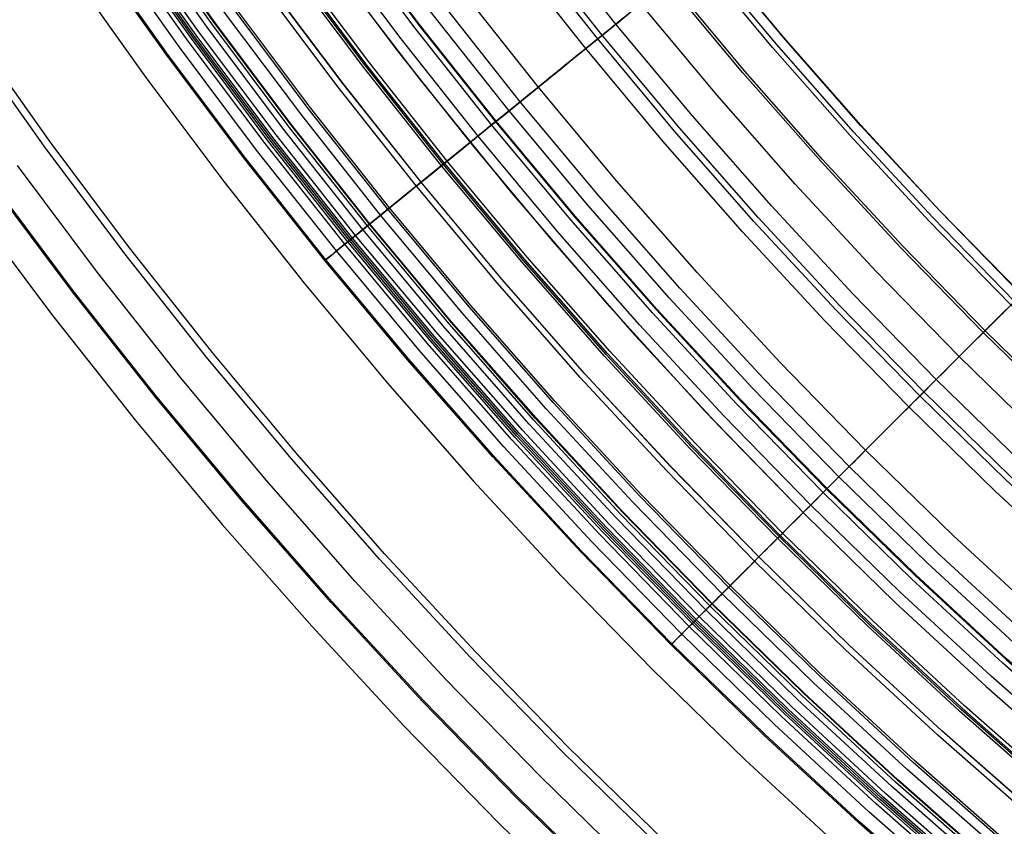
# Model space of a CAD drawing. Header units: millimetres. Extents: x -14 to 488, y -50 to 50.
# Tile 109 of 256: x 268.9 to 275.7, y -25.65 to -20.08. Entities that reach past the tile are written whole.
import ezdxf

# ---------------------------------------------------------------- set-up
doc = ezdxf.new("R2010")
doc.units = ezdxf.units.MM
doc.header["$MEASUREMENT"] = 0
doc.layers.add('Default', color=7, linetype='Continuous')

msp = doc.modelspace()

# ---------------------------------------------------------------- linework, layer by layer
at = {"layer": 'Default'}
for points in [[(279.4302, -25.1628), (278.7883, -24.6815), (278.1579, -24.1831), (277.5397, -23.6678), (276.9345, -23.1363), (276.3428, -22.5888), (275.7653, -22.0261), (275.2026, -21.4486), (274.6551, -20.8569), (274.1236, -20.2517), (273.6083, -19.6335), (273.1099, -19.0031), (272.6286, -18.3612), (272.165, -17.7083), (271.7193, -17.0454), (271.2919, -16.373), (270.883, -15.6919), (270.4929, -15.003), (270.1217, -14.3068), (269.7696, -13.6043), (269.4368, -12.8962), (269.1232, -12.1831), (268.8289, -11.466)], [(279.4696, -25.1088), (278.829, -24.6286), (278.2, -24.1313), (277.5831, -23.6171), (276.9792, -23.0867), (276.3888, -22.5404), (275.8125, -21.9789), (275.251, -21.4026), (274.7047, -20.8122), (274.1743, -20.2083), (273.6602, -19.5914), (273.1628, -18.9624), (272.6826, -18.3218), (272.2199, -17.6704), (271.7752, -17.0088), (271.3487, -16.3379), (270.9407, -15.6583), (270.5514, -14.9708), (270.181, -14.2762), (269.8297, -13.5752), (269.4975, -12.8685), (269.1846, -12.157), (268.891, -11.4414)], [(279.4707, -25.1074), (278.8301, -24.6272), (278.2011, -24.1299), (277.5843, -23.6158), (276.9804, -23.0853), (276.39, -22.5391), (275.8138, -21.9776), (275.2523, -21.4014), (274.7061, -20.811), (274.1757, -20.2071), (273.6615, -19.5903), (273.1642, -18.9613), (272.684, -18.3208), (272.2214, -17.6694), (271.7767, -17.0079), (271.3502, -16.3369), (270.9423, -15.6574), (270.553, -14.9699), (270.1826, -14.2754), (269.8313, -13.5744), (269.4992, -12.8678), (269.1863, -12.1563), (268.8926, -11.4408)], [(280.0634, -25.6549), (279.4099, -25.1907), (278.7672, -24.7089), (278.1361, -24.2099), (277.5172, -23.6941), (276.9113, -23.162), (276.319, -22.6139), (275.7409, -22.0506), (275.1775, -21.4724), (274.6295, -20.8801), (274.0973, -20.2742), (273.5815, -19.6553), (273.0825, -19.0242), (272.6007, -18.3816), (272.1366, -17.728), (271.6904, -17.0643), (271.2625, -16.3912), (270.8532, -15.7094), (270.4626, -15.0196), (270.091, -14.3227), (269.7385, -13.6194), (269.4053, -12.9105), (269.0913, -12.1967), (268.7967, -11.4787)], [(279.9104, -25.8763), (279.2512, -25.4081), (278.603, -24.9222), (277.9664, -24.4189), (277.3423, -23.8986), (276.7311, -23.3619), (276.1337, -22.8091), (275.5506, -22.2409), (274.9823, -21.6577), (274.4296, -21.0603), (273.8928, -20.4491), (273.3725, -19.825), (272.8692, -19.1884), (272.3833, -18.5402), (271.9151, -17.881), (271.4651, -17.2116), (271.0335, -16.5326), (270.6207, -15.8449), (270.2267, -15.1492), (269.8519, -14.4463), (269.4964, -13.737), (269.1603, -13.0219), (268.8436, -12.3019)], [(279.9204, -25.8618), (279.2616, -25.3939), (278.6137, -24.9083), (277.9775, -24.4052), (277.3537, -23.8853), (276.7429, -23.3488), (276.1458, -22.7963), (275.563, -22.2284), (274.9951, -21.6456), (274.4426, -21.0485), (273.9062, -20.4377), (273.3862, -19.8139), (272.8832, -19.1777), (272.3975, -18.5298), (271.9296, -17.871), (271.4798, -17.2019), (271.0485, -16.5234), (270.6359, -15.8361), (270.2421, -15.1408), (269.8676, -14.4383), (269.5122, -13.7293), (269.1763, -13.0146), (268.8598, -12.2951)], [(279.7765, -26.0701), (279.1123, -25.5985), (278.4592, -25.1089), (277.8179, -24.6018), (277.1891, -24.0777), (276.5734, -23.5369), (275.9714, -22.98), (275.3839, -22.4075), (274.8115, -21.82), (274.2545, -21.218), (273.7138, -20.6023), (273.1896, -19.9735), (272.6825, -19.3322), (272.1929, -18.6791), (271.7213, -18.015), (271.2679, -17.3405), (270.8331, -16.6565), (270.4171, -15.9636), (270.0202, -15.2627), (269.6426, -14.5546), (269.2844, -13.8399), (268.9458, -13.1195), (268.6268, -12.3941)], [(278.9812, -25.7782), (278.3235, -25.2852), (277.6777, -24.7746), (277.0444, -24.2467), (276.4244, -23.7021), (275.8182, -23.1413), (275.2266, -22.5648), (274.6501, -21.9732), (274.0893, -21.367), (273.5447, -20.747), (273.0169, -20.1137), (272.5062, -19.4679), (272.0132, -18.8102), (271.5382, -18.1414), (271.0817, -17.4623), (270.6438, -16.7734), (270.2249, -16.0757), (269.8252, -15.3699), (269.445, -14.6568), (269.0843, -13.9371), (268.7433, -13.2116)], [(278.886, -25.9086), (278.225, -25.4131), (277.576, -24.8999), (276.9395, -24.3693), (276.3163, -23.822), (275.7071, -23.2583), (275.1125, -22.6789), (274.5331, -22.0843), (273.9694, -21.4751), (273.4221, -20.8519), (272.8916, -20.2155), (272.3783, -19.5664), (271.8828, -18.9054), (271.4055, -18.2332), (270.9466, -17.5506), (270.5065, -16.8583), (270.0855, -16.157), (269.6838, -15.4476), (269.3016, -14.7309), (268.9391, -14.0075), (268.5964, -13.2784)], [(278.9095, -25.8764), (278.2494, -25.3815), (277.6011, -24.8689), (276.9654, -24.3391), (276.343, -23.7924), (275.7346, -23.2294), (275.1407, -22.6507), (274.562, -22.0569), (273.999, -21.4484), (273.4524, -20.826), (272.9225, -20.1903), (272.4099, -19.5421), (271.915, -18.8819), (271.4383, -18.2105), (270.9799, -17.5288), (270.5404, -16.8373), (270.1199, -16.1369), (269.7187, -15.4284), (269.337, -14.7126), (268.975, -13.9901), (268.6326, -13.2619)], [(278.8235, -25.9943), (278.1603, -25.4972), (277.5091, -24.9822), (276.8705, -24.45), (276.2453, -23.9008), (275.634, -23.3353), (275.0374, -22.754), (274.4561, -22.1574), (273.8906, -21.5462), (273.3414, -20.9209), (272.8092, -20.2823), (272.2942, -19.6311), (271.7971, -18.9679), (271.3182, -18.2935), (270.8578, -17.6086), (270.4162, -16.914), (269.9938, -16.2105), (269.5908, -15.4988), (269.2073, -14.7796), (268.8436, -14.0539)], [(277.9034, -25.8309), (277.2436, -25.3092), (276.5967, -24.77), (275.9633, -24.2136), (275.344, -23.6407), (274.7396, -23.0518), (274.1507, -22.4474), (273.5778, -21.8281), (273.0214, -21.1947), (272.4822, -20.5478), (271.9605, -19.888), (271.4569, -19.2162), (270.9717, -18.5329), (270.5053, -17.8391), (270.0579, -17.1354), (269.63, -16.4226), (269.2217, -15.7016), (268.8332, -14.9731)], [(277.8053, -25.9583), (277.1423, -25.4341), (276.4921, -24.8922), (275.8556, -24.3331), (275.2333, -23.7573), (274.6259, -23.1655), (274.0341, -22.5581), (273.4583, -21.9358), (272.8993, -21.2993), (272.3574, -20.6492), (271.8331, -19.9861), (271.327, -19.311), (270.8394, -18.6244), (270.3707, -17.9271), (269.9211, -17.2199), (269.4911, -16.5037), (269.0808, -15.779), (268.6904, -15.0469)], [(277.7447, -26.037), (277.0797, -25.5112), (276.4276, -24.9676), (275.7891, -24.4069), (275.1649, -23.8294), (274.5557, -23.2357), (273.962, -22.6265), (273.3846, -22.0023), (272.8238, -21.3639), (272.2802, -20.7118), (271.7544, -20.0467), (271.2468, -19.3695), (270.7577, -18.6808), (270.2875, -17.9815), (269.8366, -17.2721), (269.4053, -16.5537), (268.9937, -15.8269), (268.6022, -15.0925)], [(268.8875, -15.8853), (269.3006, -16.6148), (269.7335, -17.3359), (270.1861, -18.0478), (270.6579, -18.7498), (271.1488, -19.441), (271.6584, -20.1207), (272.1861, -20.7882), (272.7317, -21.4427), (273.2945, -22.0835), (273.8741, -22.71), (274.47, -23.3214), (275.0814, -23.9173), (275.7079, -24.4969), (276.3487, -25.0597), (277.0032, -25.6053), (277.6707, -26.133)], [(277.6743, -26.1284), (277.0069, -25.6007), (276.3526, -25.0553), (275.7118, -24.4925), (275.0855, -23.913), (274.4741, -23.3173), (273.8784, -22.7059), (273.2989, -22.0796), (272.7361, -21.4389), (272.1907, -20.7845), (271.663, -20.1171), (271.1536, -19.4375), (270.6628, -18.7464), (270.191, -18.0446), (269.7385, -17.3328), (269.3056, -16.6118), (268.8926, -15.8825)], [(276.9056, -25.7255), (276.248, -25.1774), (275.6042, -24.612), (274.9748, -24.0296), (274.3604, -23.431), (273.7618, -22.8166), (273.1795, -22.1872), (272.614, -21.5434), (272.0659, -20.8858), (271.5356, -20.2152), (271.0237, -19.5323), (270.5305, -18.8378), (270.0564, -18.1326), (269.6017, -17.4173), (269.1667, -16.6928), (268.7517, -15.9599)], [(277.6498, -26.1603), (276.9816, -25.632), (276.3264, -25.0858), (275.6849, -24.5224), (275.0578, -23.9422), (274.4457, -23.3457), (273.8492, -22.7336), (273.269, -22.1065), (272.7056, -21.465), (272.1595, -20.8098), (271.6311, -20.1417), (271.1211, -19.4612), (270.6297, -18.7693), (270.1573, -18.0666), (269.7043, -17.3539), (269.2709, -16.6321), (268.8574, -15.9018)], [(276.7329, -25.9382), (276.0699, -25.3856), (275.4208, -24.8154), (274.7862, -24.2283), (274.1667, -23.6247), (273.5632, -23.0053), (272.976, -22.3706), (272.4058, -21.7215), (271.8532, -21.0585), (271.3186, -20.3823), (270.8024, -19.6938), (270.3051, -18.9935), (269.8271, -18.2825), (269.3687, -17.5613), (268.9301, -16.8308), (268.5117, -16.0918)], [(268.7137, -16.0292), (269.1278, -16.7595), (269.5602, -17.479), (270.0106, -18.1874), (270.489, -18.8989), (270.9856, -19.5978), (271.5, -20.2836), (272.032, -20.9559), (272.5811, -21.6144), (273.1469, -22.2585), (273.7292, -22.8877), (274.3276, -23.5018), (274.9416, -24.1001), (275.5709, -24.6824), (276.215, -25.2483), (276.8735, -25.7974)], [(268.7137, -16.0292), (269.1278, -16.7595), (269.5602, -17.479), (270.0106, -18.1874), (270.4059, -18.7781), (270.8137, -19.3602), (271.2339, -19.9334), (271.6663, -20.4975)], [(276.7182, -25.9564), (276.0547, -25.4034), (275.4051, -24.8328), (274.77, -24.2453), (274.1501, -23.6413), (273.5461, -23.0214), (272.9586, -22.3864), (272.388, -21.7367), (271.835, -21.0733), (271.3, -20.3966), (270.7835, -19.7076), (270.2858, -19.0069), (269.8075, -18.2953), (269.3487, -17.5736), (268.9098, -16.8426), (268.4911, -16.1031)], [(276.701, -25.9776), (276.0369, -25.4241), (275.3868, -24.8531), (274.7512, -24.265), (274.1309, -23.6605), (273.5264, -23.0402), (272.9383, -22.4046), (272.3673, -21.7545), (271.8138, -21.0904), (271.2784, -20.4133), (270.7614, -19.7237), (270.2634, -19.0224), (269.7847, -18.3102), (269.3255, -17.5879), (268.8863, -16.8564)], [(276.7113, -25.9649), (276.0476, -25.4117), (275.3978, -24.8409), (274.7625, -24.2532), (274.1425, -23.649), (273.5383, -23.0289), (272.9505, -22.3936), (272.3797, -21.7438), (271.8265, -21.0801), (271.2914, -20.4033), (270.7747, -19.714), (270.2769, -19.0131), (269.7984, -18.3013), (269.3395, -17.5793), (268.9004, -16.8481)], [(276.5605, -26.1506), (275.8921, -25.5934), (275.2376, -25.0186), (274.5978, -24.4266), (273.9733, -23.8181), (273.3648, -23.1936), (272.7728, -22.5538), (272.198, -21.8993), (271.6408, -21.2309), (271.1018, -20.5492), (270.5814, -19.855), (270.0801, -19.1491), (269.5981, -18.4322), (269.136, -17.7051), (268.6938, -16.9686)], [(276.5865, -26.1186), (275.9188, -25.5621), (275.2652, -24.988), (274.6261, -24.3968), (274.0024, -23.789), (273.3946, -23.1653), (272.8034, -22.5262), (272.2293, -21.8726), (271.6728, -21.2049), (271.1344, -20.5241), (270.6147, -19.8307), (270.114, -19.1257), (269.6326, -18.4096), (269.171, -17.6834), (268.7294, -16.9479)], [(276.5866, -26.1184), (275.919, -25.5619), (275.2653, -24.9878), (274.6263, -24.3966), (274.0026, -23.7888), (273.3948, -23.1651), (272.8036, -22.5261), (272.2295, -21.8724), (271.673, -21.2048), (271.1346, -20.5239), (270.6149, -19.8306), (270.1142, -19.1255), (269.6328, -18.4095), (269.1712, -17.6833), (268.7296, -16.9477)], [(275.7267, -25.7867), (275.0673, -25.2075), (274.4227, -24.6111), (273.7935, -23.9979), (273.1803, -23.3687), (272.5839, -22.7241), (272.0047, -22.0647), (271.4434, -21.3912), (270.9003, -20.7044), (270.376, -20.0049), (269.8708, -19.2937), (269.3853, -18.5713), (268.9196, -17.8387), (268.4741, -17.0967)], [(275.737, -25.7747), (275.0779, -25.1958), (274.4335, -24.5996), (273.8046, -23.9868), (273.1918, -23.3579), (272.5956, -22.7135), (272.0167, -22.0544), (271.4556, -21.3813), (270.9128, -20.6947), (270.3887, -19.9956), (269.8838, -19.2847), (269.3985, -18.5627), (268.933, -17.8305), (268.4877, -17.0888)], [(275.6209, -25.9104), (274.9583, -25.3284), (274.3106, -24.7291), (273.6783, -24.1131), (273.0623, -23.4809), (272.463, -22.8331), (271.881, -22.1705), (271.317, -21.4938), (270.7713, -20.8037), (270.2445, -20.1009), (269.7369, -19.3862), (269.249, -18.6604), (268.7811, -17.9243)], [(275.6234, -25.9074), (274.9609, -25.3256), (274.3132, -24.7263), (273.6811, -24.1103), (273.0651, -23.4782), (272.4658, -22.8305), (271.884, -22.168), (271.32, -21.4914), (270.7743, -20.8013), (270.2476, -20.0986), (269.7401, -19.384), (269.2522, -18.6583), (268.7844, -17.9223)], [(275.6856, -25.8348), (275.0249, -25.2545), (274.3791, -24.657), (273.7487, -24.0427), (273.1344, -23.4123), (272.5369, -22.7665), (271.9566, -22.1058), (271.3942, -21.4311), (270.8501, -20.743), (270.3248, -20.0422), (269.8188, -19.3296), (269.3323, -18.606), (268.8657, -17.872)], [(275.5411, -26.0037), (274.8761, -25.4196), (274.226, -24.8182), (273.5915, -24.1999), (272.9733, -23.5654), (272.3718, -22.9153), (271.7878, -22.2503), (271.2217, -21.5712), (270.674, -20.8786), (270.1453, -20.1733), (269.6359, -19.456), (269.1462, -18.7276), (268.6766, -17.9889)], [(275.583, -25.9547), (274.9193, -25.3717), (274.2704, -24.7714), (273.6371, -24.1543), (273.02, -23.521), (272.4197, -22.8722), (271.8367, -22.2084), (271.2717, -21.5306), (270.7251, -20.8393), (270.1974, -20.1353), (269.6889, -19.4194), (269.2002, -18.6923), (268.7315, -17.955)], [(275.6092, -25.924), (274.9463, -25.3418), (274.2982, -24.7421), (273.6657, -24.1258), (273.0493, -23.4932), (272.4497, -22.8451), (271.8674, -22.1822), (271.303, -21.5051), (270.7571, -20.8146), (270.23, -20.1115), (269.7222, -19.3964), (269.234, -18.6702), (268.7658, -17.9338)], [(275.4779, -26.0775), (274.8111, -25.4918), (274.1592, -24.8886), (273.5229, -24.2686), (272.9028, -23.6323), (272.2997, -22.9803), (271.714, -22.3135), (271.1463, -21.6324), (270.5971, -20.9378), (270.0668, -20.2305), (269.556, -19.5112), (269.065, -18.7807), (268.594, -18.0399)], [(275.4958, -26.0565), (274.8295, -25.4713), (274.1781, -24.8686), (273.5423, -24.2491), (272.9228, -23.6133), (272.3201, -22.9619), (271.7349, -22.2956), (271.1676, -21.6151), (270.6189, -20.921), (270.0891, -20.2143), (269.5786, -19.4956), (269.088, -18.7657), (268.6174, -18.0254)], [(275.5049, -26.046), (274.8388, -25.461), (274.1877, -24.8585), (273.5522, -24.2393), (272.9329, -23.6037), (272.3304, -22.9526), (271.7454, -22.2866), (271.1784, -21.6063), (270.6299, -20.9126), (270.1003, -20.2061), (269.5901, -19.4877), (269.0996, -18.7581), (268.6293, -18.0181)], [(275.5134, -26.036), (274.8476, -25.4512), (274.1967, -24.849), (273.5614, -24.23), (272.9424, -23.5947), (272.3402, -22.9438), (271.7554, -22.278), (271.1886, -21.598), (270.6403, -20.9046), (270.1109, -20.1984), (269.6009, -19.4802), (269.1106, -18.7509), (268.6404, -18.0112)], [(275.5223, -26.0256), (274.8567, -25.4411), (274.2061, -24.8391), (273.5711, -24.2203), (272.9523, -23.5853), (272.3503, -22.9347), (271.7658, -22.2691), (271.1992, -21.5894), (270.6511, -20.8962), (270.1219, -20.1903), (269.6121, -19.4724), (269.122, -18.7434), (268.6521, -18.0041)], [(275.3623, -26.2126), (274.692, -25.6238), (274.0367, -25.0175), (273.3971, -24.3943), (272.7739, -23.7547), (272.1676, -23.0994), (271.5789, -22.4291), (271.0082, -21.7445), (270.4562, -21.0463), (269.9232, -20.3353), (269.4097, -19.6123), (268.9161, -18.878), (268.4428, -18.1334)], [(275.3683, -26.2056), (274.6982, -25.617), (274.043, -25.0109), (273.4036, -24.3878), (272.7805, -23.7484), (272.1744, -23.0932), (271.5858, -22.4231), (271.0153, -21.7387), (270.4635, -21.0407), (269.9306, -20.3299), (269.4173, -19.6071), (268.9238, -18.873), (268.4506, -18.1285)], [(275.43, -26.1334), (274.7617, -25.5465), (274.1084, -24.942), (273.4708, -24.3206), (272.8494, -23.683), (272.2449, -23.0297), (271.658, -22.3614), (271.0891, -21.6788), (270.5387, -20.9828), (270.0073, -20.2739), (269.4954, -19.5531), (269.0033, -18.821), (268.5314, -18.0786)], [(268.7551, -19.0082), (269.2551, -19.7518), (269.7741, -20.4822), (270.3118, -21.199), (270.8677, -21.9017), (271.4416, -22.5899), (272.033, -23.263), (272.6416, -23.9207), (273.2669, -24.5624), (273.9086, -25.1878), (274.5663, -25.7964)], [(268.7551, -19.0082), (269.2551, -19.7518), (269.7741, -20.4822), (270.3118, -21.199), (270.8677, -21.9017), (271.4416, -22.5899), (272.033, -23.263), (272.6416, -23.9207), (273.2669, -24.5624), (273.9086, -25.1878), (274.5663, -25.7964)], [(284.7051, -33.0552), (283.8867, -32.7194), (283.0729, -32.3614), (282.2647, -31.9815), (281.4629, -31.5797), (280.6684, -31.1561), (279.8821, -30.7108), (279.1048, -30.2441), (278.3374, -29.7563), (277.5807, -29.2477), (276.8356, -28.7185), (276.1029, -28.1693), (275.3835, -27.6004), (274.678, -27.0123), (273.9872, -26.4056), (273.3119, -25.7809), (272.6528, -25.1386), (272.0105, -24.4795), (271.3858, -23.8042), (270.7791, -23.1134), (270.191, -22.4079), (269.6221, -21.6885), (269.0729, -20.9558), (268.5437, -20.2107)], [(284.724, -33.0075), (283.9067, -32.6721), (283.0941, -32.3147), (282.2871, -31.9353), (281.4865, -31.5341), (280.6931, -31.1111), (279.9079, -30.6664), (279.1318, -30.2005), (278.3655, -29.7133), (277.6099, -29.2054), (276.8659, -28.677), (276.1343, -28.1286), (275.4158, -27.5605), (274.7113, -26.9733), (274.0216, -26.3675), (273.3473, -25.7436), (272.6891, -25.1023), (272.0478, -24.4441), (271.4239, -23.7698), (270.8181, -23.0801), (270.2309, -22.3756), (269.6628, -21.6571), (269.1144, -20.9255), (268.586, -20.1815)], [(271.6663, -20.4975), (272.2973, -21.2784), (272.9515, -22.0398), (273.6285, -22.7812), (274.3276, -23.5018), (274.9416, -24.1001), (275.5709, -24.6824), (276.215, -25.2483), (276.8735, -25.7974), (277.5459, -26.3294), (278.2317, -26.8439), (278.9306, -27.3405), (279.6421, -27.8189), (280.3505, -28.2694), (281.07, -28.7017), (281.8003, -29.1158), (282.5407, -29.5113), (283.2909, -29.8881), (284.0504, -30.2457), (284.8186, -30.5841)], [(284.6213, -33.2669), (283.7976, -32.9289), (282.9786, -32.5687), (282.1652, -32.1864), (281.3583, -31.782), (280.5587, -31.3556), (279.7673, -30.9075), (278.9851, -30.4378), (278.2128, -29.9469), (277.4513, -29.435), (276.7014, -28.9025), (275.964, -28.3497), (275.2399, -27.7772), (274.5299, -27.1854), (273.8347, -26.5748), (273.1551, -25.946), (272.4918, -25.2996), (271.8454, -24.6363), (271.2166, -23.9567), (270.606, -23.2615), (270.0142, -22.5515), (269.4417, -21.8274), (268.8889, -21.09)], [(284.5405, -33.4712), (283.7117, -33.1311), (282.8877, -32.7687), (282.0693, -32.384), (281.2574, -31.9771), (280.4529, -31.5481), (279.6567, -31.0973), (278.8696, -30.6247), (278.0926, -30.1308), (277.3264, -29.6157), (276.5719, -29.0799), (275.83, -28.5238), (275.1015, -27.9477), (274.3871, -27.3523), (273.6877, -26.7379), (273.0039, -26.1053), (272.3365, -25.4549), (271.6861, -24.7875), (271.0535, -24.1038), (270.4391, -23.4043), (269.8437, -22.6899), (269.2676, -21.9614), (268.7115, -21.2195)], [(284.5439, -33.4626), (283.7153, -33.1226), (282.8915, -32.7603), (282.0733, -32.3757), (281.2616, -31.9689), (280.4573, -31.5401), (279.6613, -31.0893), (278.8744, -30.6169), (278.0976, -30.1231), (277.3316, -29.6082), (276.5773, -29.0725), (275.8356, -28.5165), (275.1073, -27.9406), (274.3931, -27.3453), (273.6938, -26.7311), (273.0102, -26.0986), (272.343, -25.4484), (271.6928, -24.7812), (271.0603, -24.0976), (270.4461, -23.3983), (269.8508, -22.6841), (269.2749, -21.9558), (268.7189, -21.2141)], [(268.5626, -21.3667), (269.1235, -22.1144), (269.7035, -22.8475), (270.3021, -23.5653), (270.919, -24.2675), (271.5539, -24.9536), (272.2062, -25.6231), (272.8757, -26.2754), (273.5618, -26.9103), (274.264, -27.5273), (274.9819, -28.1259), (275.715, -28.7059), (276.4628, -29.2669), (277.2248, -29.8083), (278.0005, -30.3299), (278.7728, -30.821), (279.5573, -31.2924), (280.3534, -31.7439), (281.1607, -32.1751), (281.9786, -32.5858), (282.8066, -32.9758), (283.6442, -33.3447), (284.4909, -33.6924)]]:
    msp.add_lwpolyline(points, dxfattribs=at)
at = {"layer": 'Default', "extrusion": (-0.068875, 0.173975, 0.982339)}
msp.add_lwpolyline([(-246.4715, 136.5305), (-246.4715, 136.6195)], dxfattribs=at)
at = {"layer": 'Default', "extrusion": (0.983895, -0.175487, 0.033994)}
msp.add_lwpolyline([(25.3407, 95.3014), (25.2487, 95.319)], dxfattribs=at)
at = {"layer": 'Default', "extrusion": (-0.707104, 0.70711, 0)}
for points in [[(-177.3616, 24.7553), (-177.3612, 24.722), (-177.3601, 24.6885), (-177.3582, 24.6546), (-177.3555, 24.6206), (-177.352, 24.5863), (-177.3477, 24.5518), (-177.3425, 24.5172), (-177.3365, 24.4824), (-177.3297, 24.4475), (-177.3219, 24.4126), (-177.3132, 24.3776), (-177.3037, 24.3426), (-177.2932, 24.3076), (-177.2818, 24.2727), (-177.2695, 24.2379), (-177.2563, 24.2032), (-177.2421, 24.1687), (-177.227, 24.1343), (-177.211, 24.1002), (-177.194, 24.0664), (-177.1761, 24.0329), (-177.1573, 23.9997), (-177.1376, 23.9669), (-177.1171, 23.9345), (-177.0956, 23.9026), (-177.0733, 23.8712), (-177.0501, 23.8402), (-177.0261, 23.8099), (-177.0013, 23.7801), (-176.9757, 23.751), (-176.9493, 23.7225), (-176.9222, 23.6947), (-176.8944, 23.6676), (-176.8659, 23.6412), (-176.8368, 23.6156), (-176.807, 23.5908), (-176.7767, 23.5668), (-176.7457, 23.5436), (-176.7143, 23.5213), (-176.6824, 23.4998), (-176.65, 23.4793), (-176.6172, 23.4596), (-176.584, 23.4408), (-176.5505, 23.4229), (-176.5167, 23.406), (-176.4826, 23.3899), (-176.4482, 23.3748), (-176.4137, 23.3607), (-176.379, 23.3474), (-176.3442, 23.3351), (-176.3093, 23.3237), (-176.2743, 23.3132), (-176.2393, 23.3037), (-176.2043, 23.295), (-176.1694, 23.2873), (-176.1345, 23.2804), (-176.0998, 23.2744), (-176.0651, 23.2692), (-176.0306, 23.2649), (-175.9964, 23.2614), (-175.9623, 23.2587), (-175.9284, 23.2568), (-175.8949, 23.2557), (-175.8616, 23.2553), (-175.8283, 23.2557), (-175.7947, 23.2568), (-175.7609, 23.2587), (-175.7268, 23.2614), (-175.6925, 23.2649), (-175.658, 23.2692), (-175.6234, 23.2744), (-175.5886, 23.2804), (-175.5538, 23.2873), (-175.5188, 23.295), (-175.4838, 23.3037), (-175.4488, 23.3132), (-175.4139, 23.3237), (-175.379, 23.3351), (-175.3441, 23.3474), (-175.3094, 23.3607), (-175.2749, 23.3748), (-175.2406, 23.3899), (-175.2065, 23.406), (-175.1726, 23.4229), (-175.1391, 23.4408), (-175.1059, 23.4596), (-175.0731, 23.4793), (-175.0408, 23.4998), (-175.0088, 23.5213), (-174.9774, 23.5436), (-174.9465, 23.5668), (-174.9161, 23.5908), (-174.8864, 23.6156), (-174.8572, 23.6412), (-174.8287, 23.6676), (-174.8009, 23.6947), (-174.7738, 23.7225), (-174.7475, 23.751), (-174.7219, 23.7801), (-174.697, 23.8099), (-174.673, 23.8402), (-174.6499, 23.8712), (-174.6275, 23.9026), (-174.6061, 23.9345), (-174.5855, 23.9669), (-174.5658, 23.9997), (-174.547, 24.0329), (-174.5291, 24.0664), (-174.5122, 24.1002), (-174.4962, 24.1343), (-174.4811, 24.1687), (-174.4669, 24.2032), (-174.4536, 24.2379), (-174.4413, 24.2727), (-174.4299, 24.3076), (-174.4195, 24.3426), (-174.4099, 24.3776), (-174.4013, 24.4126), (-174.3935, 24.4475), (-174.3866, 24.4824), (-174.3806, 24.5172), (-174.3754, 24.5518), (-174.3711, 24.5863), (-174.3676, 24.6206), (-174.365, 24.6546), (-174.3631, 24.6885), (-174.3619, 24.722), (-174.3616, 24.7553)], [(-174.3616, 24.7553), (-174.3619, 24.7886), (-174.3631, 24.8222), (-174.365, 24.856), (-174.3676, 24.8901), (-174.3711, 24.9244), (-174.3754, 24.9589), (-174.3806, 24.9935), (-174.3866, 25.0283), (-174.3935, 25.0632), (-174.4013, 25.0981), (-174.4099, 25.1331), (-174.4195, 25.1681), (-174.4299, 25.203), (-174.4413, 25.238), (-174.4536, 25.2728), (-174.4669, 25.3075), (-174.4811, 25.342), (-174.4962, 25.3764), (-174.5122, 25.4105), (-174.5291, 25.4443), (-174.547, 25.4778), (-174.5658, 25.511), (-174.5855, 25.5438), (-174.6061, 25.5762), (-174.6275, 25.6081), (-174.6499, 25.6395), (-174.673, 25.6704), (-174.697, 25.7008), (-174.7219, 25.7306), (-174.7475, 25.7597), (-174.7738, 25.7882), (-174.8009, 25.816), (-174.8287, 25.8431), (-174.8572, 25.8695), (-174.8864, 25.8951), (-174.9161, 25.9199), (-174.9465, 25.9439), (-174.9774, 25.967), (-175.0088, 25.9894), (-175.0408, 26.0108), (-175.0731, 26.0314), (-175.1059, 26.0511), (-175.1391, 26.0699), (-175.1726, 26.0878), (-175.2065, 26.1047), (-175.2406, 26.1208), (-175.2749, 26.1359), (-175.3094, 26.15), (-175.3441, 26.1633), (-175.379, 26.1756), (-175.4139, 26.187), (-175.4488, 26.1974), (-175.4838, 26.207), (-175.5188, 26.2157), (-175.5538, 26.2234), (-175.5886, 26.2303), (-175.6234, 26.2363), (-175.658, 26.2415), (-175.6925, 26.2458), (-175.7268, 26.2493), (-175.7609, 26.252), (-175.7947, 26.2538), (-175.8283, 26.255), (-175.8616, 26.2553), (-175.8949, 26.255), (-175.9284, 26.2538), (-175.9623, 26.252), (-175.9964, 26.2493), (-176.0306, 26.2458), (-176.0651, 26.2415), (-176.0998, 26.2363), (-176.1345, 26.2303), (-176.1694, 26.2234), (-176.2043, 26.2157), (-176.2393, 26.207), (-176.2743, 26.1974), (-176.3093, 26.187), (-176.3442, 26.1756), (-176.379, 26.1633), (-176.4137, 26.15), (-176.4482, 26.1359), (-176.4826, 26.1208), (-176.5167, 26.1047), (-176.5505, 26.0878), (-176.584, 26.0699), (-176.6172, 26.0511), (-176.65, 26.0314), (-176.6824, 26.0108), (-176.7143, 25.9894), (-176.7457, 25.967), (-176.7767, 25.9439), (-176.807, 25.9199), (-176.8368, 25.8951), (-176.8659, 25.8695), (-176.8944, 25.8431), (-176.9222, 25.816), (-176.9493, 25.7882), (-176.9757, 25.7597), (-177.0013, 25.7306), (-177.0261, 25.7008), (-177.0501, 25.6704), (-177.0733, 25.6395), (-177.0956, 25.6081), (-177.1171, 25.5762), (-177.1376, 25.5438), (-177.1573, 25.511), (-177.1761, 25.4778), (-177.194, 25.4443), (-177.211, 25.4105), (-177.227, 25.3764), (-177.2421, 25.342), (-177.2563, 25.3075), (-177.2695, 25.2728), (-177.2818, 25.238), (-177.2932, 25.203), (-177.3037, 25.1681), (-177.3132, 25.1331), (-177.3219, 25.0981), (-177.3297, 25.0632), (-177.3365, 25.0283), (-177.3425, 24.9935), (-177.3477, 24.9589), (-177.352, 24.9244), (-177.3555, 24.8901), (-177.3582, 24.856), (-177.3601, 24.8222), (-177.3612, 24.7886), (-177.3616, 24.7553)]]:
    msp.add_lwpolyline(points, dxfattribs=at)
at = {"layer": 'Default'}
for points in [[(273.7874, -19.4881, 73.662), (272.8916, -20.2155, 64.6938), (272.2566, -20.7309, 57.0709), (271.835, -21.0733, 50.6988), (271.3942, -21.4311, 40.8885), (271.1784, -21.6063, 33.3186), (271.1595, -21.6217, 31.5171), (271.1676, -21.6151, 30.987), (271.1758, -21.6084, 30.7366), (271.1869, -21.5994, 30.4965), (271.2011, -21.5879, 30.267), (271.2184, -21.5739, 30.0486), (271.2388, -21.5573, 29.8417), (271.2625, -21.538, 29.6466), (271.2756, -21.5274, 29.5536), (271.2895, -21.5161, 29.4637), (271.3043, -21.5041, 29.3769), (271.32, -21.4914, 29.2934), (271.3365, -21.4779, 29.2124), (271.3541, -21.4637, 29.1332), (271.3725, -21.4487, 29.056), (271.3919, -21.433, 28.9806), (271.412, -21.4167, 28.9071), (271.4329, -21.3997, 28.8356), (271.4545, -21.3822, 28.766), (271.4768, -21.3641, 28.6984), (271.4997, -21.3455, 28.6328), (271.5231, -21.3265, 28.5692), (271.5471, -21.307, 28.5076), (271.5715, -21.2871, 28.448), (271.5964, -21.267, 28.3905), (271.6216, -21.2465, 28.3351), (271.6472, -21.2257, 28.2818), (271.673, -21.2048, 28.2306), (271.699, -21.1836, 28.1816), (271.7252, -21.1624, 28.1347), (271.7515, -21.1411, 28.0899), (271.7777, -21.1197, 28.0473), (271.8039, -21.0985, 28.0068), (271.8299, -21.0773, 27.9685), (271.8558, -21.0564, 27.9323), (271.8813, -21.0357, 27.8982), (271.9064, -21.0152, 27.8663), (271.9311, -20.9952, 27.8366), (271.9553, -20.9756, 27.8089), (271.9789, -20.9564, 27.7835), (272.0018, -20.9378, 27.7602), (272.024, -20.9198, 27.739), (272.0454, -20.9024, 27.72), (272.0557, -20.894, 27.7112), (272.0831, -20.8718, 27.6896), (272.0978, -20.8599, 27.6786), (272.1045, -20.8544, 27.6738), (272.1109, -20.8492, 27.6694), (272.1172, -20.8441, 27.6653), (272.1234, -20.8391, 27.6615), (272.1297, -20.8339, 27.6579), (272.1362, -20.8287, 27.6544), (272.1431, -20.8231, 27.651), (272.1503, -20.8172, 27.6475), (272.1666, -20.804, 27.6402), (272.1861, -20.7882, 27.6319)], [(273.0704, -20.0702, 22.3674), (273.0169, -20.1137, 22.2769), (272.9605, -20.1595, 22.1879), (272.9012, -20.2076, 22.1004), (272.8704, -20.2326, 22.0573), (272.839, -20.2582, 22.0148), (272.8067, -20.2843, 21.9727), (272.7738, -20.3111, 21.9312), (272.74, -20.3385, 21.8903), (272.7056, -20.3665, 21.8499), (272.6703, -20.3951, 21.8102), (272.6343, -20.4243, 21.7712), (272.5974, -20.4542, 21.7328), (272.5598, -20.4848, 21.6951), (272.5214, -20.516, 21.6582), (272.468, -20.5594, 21.6089), (272.4535, -20.5711, 21.5949), (272.4387, -20.5832, 21.58), (272.4234, -20.5955, 21.5641), (272.4078, -20.6082, 21.547), (272.3916, -20.6214, 21.5286), (272.3574, -20.6492, 21.4878), (272.3203, -20.6792, 21.4406), (272.2802, -20.7118, 21.3865), (272.237, -20.7469, 21.3251), (272.1907, -20.7845, 21.2559), (272.1429, -20.8233, 21.1817), (272.0962, -20.8611, 21.1064), (272.0506, -20.8982, 21.0288), (272.0055, -20.9348, 20.9477), (271.9609, -20.971, 20.8617), (271.9164, -21.0072, 20.7696), (271.8717, -21.0435, 20.6701), (271.8265, -21.0801, 20.5619), (271.7807, -21.1173, 20.4437), (271.7344, -21.1549, 20.3146), (271.6877, -21.1928, 20.1733), (271.6408, -21.2309, 20.0188), (271.5939, -21.269, 19.85), (271.5473, -21.3068, 19.666), (271.5011, -21.3443, 19.4661), (271.4556, -21.3813, 19.2492), (271.4111, -21.4174, 19.0146), (271.3678, -21.4526, 18.7616), (271.3259, -21.4866, 18.4896), (271.2857, -21.5192, 18.1978), (271.2474, -21.5503, 17.8856), (271.2112, -21.5797, 17.5523), (271.1463, -21.6324, 16.8199), (271.0927, -21.6759, 15.9953), (271.052, -21.709, 15.073), (271.0257, -21.7303, 14.0477), (271.0082, -21.7445, 6.8571), (271.0095, -21.7434, 6.6768), (271.0134, -21.7403, 6.5005), (271.0198, -21.735, 6.328), (271.0288, -21.7278, 6.1595), (271.0403, -21.7185, 5.995), (271.0542, -21.7072, 5.8344), (271.0704, -21.694, 5.6777), (271.0891, -21.6788, 5.5249), (271.11, -21.6619, 5.3761), (271.1332, -21.643, 5.2312), (271.1585, -21.6224, 5.0901), (271.1861, -21.6001, 4.9527), (271.2157, -21.576, 4.8191), (271.2475, -21.5502, 4.6892), (271.2812, -21.5228, 4.5629), (271.317, -21.4938, 4.4401), (271.3546, -21.4632, 4.3209), (271.3943, -21.4311, 4.2051), (271.4358, -21.3973, 4.0926), (271.4793, -21.362, 3.9832), (271.5248, -21.3251, 3.8769), (271.5722, -21.2866, 3.7736), (271.6215, -21.2466, 3.6731), (271.6728, -21.2049, 3.5754), (271.726, -21.1617, 3.4802), (271.7813, -21.1168, 3.3876), (271.8387, -21.0703, 3.2975), (271.8982, -21.0219, 3.2097), (271.96, -20.9718, 3.1242), (272.024, -20.9198, 3.0408), (272.0905, -20.8658, 2.9595), (272.1595, -20.8098, 2.8803), (272.2309, -20.7518, 2.803), (272.305, -20.6916, 2.7276), (272.3818, -20.6293, 2.6541), (272.4614, -20.5647, 2.5825), (272.5438, -20.4978, 2.5129), (272.6292, -20.4284, 2.4451), (272.7176, -20.3567, 2.3794), (272.8092, -20.2823, 2.3155), (272.9039, -20.2054, 2.2536), (273.0019, -20.1259, 2.1937), (273.1031, -20.0437, 2.1359)], [(272.1861, -20.7882, 27.6319), (272.2381, -20.746, 27.6112), (272.2894, -20.7043, 27.5885), (272.3401, -20.6632, 27.5639), (272.3901, -20.6226, 27.5375), (272.4394, -20.5825, 27.5093), (272.488, -20.5431, 27.4795), (272.5357, -20.5044, 27.448), (272.5826, -20.4663, 27.4149), (272.6286, -20.429, 27.3804), (272.6737, -20.3924, 27.3444), (272.7178, -20.3565, 27.307), (272.7609, -20.3215, 27.2683), (272.803, -20.2874, 27.2284), (272.844, -20.2541, 27.1873), (272.8838, -20.2217, 27.145), (272.9225, -20.1903, 27.1017), (272.96, -20.1599, 27.0575), (272.9963, -20.1304, 27.0123), (273.0314, -20.1019, 26.9662), (273.0653, -20.0744, 26.9194)], [(275.9285, -21.8629, 73.662), (275.1125, -22.6789, 64.6938), (274.5342, -23.2572, 57.0709), (274.1501, -23.6413, 50.6988), (273.7487, -24.0427, 40.8885), (273.5522, -24.2393, 33.3186), (273.5349, -24.2565, 31.5171), (273.5423, -24.2491, 30.987), (273.5498, -24.2416, 30.7366), (273.5599, -24.2315, 30.4965), (273.5728, -24.2186, 30.267), (273.5885, -24.2029, 30.0486), (273.6071, -24.1843, 29.8417), (273.6287, -24.1627, 29.6466), (273.6407, -24.1508, 29.5536), (273.6533, -24.1381, 29.4637), (273.6668, -24.1246, 29.3769), (273.6811, -24.1103, 29.2934), (273.6962, -24.0952, 29.2124), (273.7122, -24.0793, 29.1332), (273.729, -24.0625, 29.056), (273.7466, -24.0449, 28.9806), (273.7649, -24.0265, 28.9071), (273.7839, -24.0075, 28.8356), (273.8036, -23.9878, 28.766), (273.8239, -23.9675, 28.6984), (273.8447, -23.9467, 28.6328), (273.8661, -23.9253, 28.5692), (273.8879, -23.9035, 28.5076), (273.9102, -23.8812, 28.448), (273.9328, -23.8586, 28.3905), (273.9558, -23.8356, 28.3351), (273.9791, -23.8123, 28.2818), (274.0026, -23.7888, 28.2306), (274.0263, -23.7651, 28.1816), (274.0502, -23.7412, 28.1347), (274.0741, -23.7173, 28.0899), (274.098, -23.6934, 28.0473), (274.1219, -23.6696, 28.0068), (274.1456, -23.6458, 27.9685), (274.1691, -23.6223, 27.9323), (274.1923, -23.5991, 27.8982), (274.2152, -23.5762, 27.8663), (274.2377, -23.5537, 27.8366), (274.2598, -23.5317, 27.8089), (274.2812, -23.5102, 27.7835), (274.3021, -23.4893, 27.7602), (274.3223, -23.4691, 27.739), (274.3418, -23.4496, 27.72), (274.3512, -23.4402, 27.7112), (274.3761, -23.4153, 27.6896), (274.3895, -23.4019, 27.6786), (274.3956, -23.3958, 27.6738), (274.4015, -23.3899, 27.6694), (274.4072, -23.3842, 27.6653), (274.4129, -23.3785, 27.6615), (274.4186, -23.3728, 27.6579), (274.4245, -23.3669, 27.6544), (274.4308, -23.3607, 27.651), (274.4374, -23.354, 27.6475), (274.4522, -23.3392, 27.6402), (274.47, -23.3214, 27.6319)], [(275.7046, -22.0868, 23.6274), (275.6838, -22.1076, 23.527), (275.661, -22.1304, 23.4269), (275.6364, -22.1551, 23.3273), (275.6097, -22.1817, 23.2281), (275.5812, -22.2103, 23.1295), (275.5506, -22.2409, 23.0315), (275.5179, -22.2735, 22.934), (275.4832, -22.3083, 22.8373), (275.4462, -22.3452, 22.7413), (275.407, -22.3844, 22.6463), (275.3656, -22.4258, 22.5522), (275.3217, -22.4697, 22.4592), (275.2754, -22.516, 22.3674), (275.2266, -22.5648, 22.2769), (275.1752, -22.6162, 22.1879), (275.1212, -22.6702, 22.1004), (275.0933, -22.6982, 22.0573), (275.0646, -22.7268, 22.0148), (275.0352, -22.7562, 21.9727), (275.0052, -22.7862, 21.9312), (274.9745, -22.8169, 21.8903), (274.9431, -22.8483, 21.8499), (274.911, -22.8805, 21.8102), (274.8781, -22.9133, 21.7712), (274.8446, -22.9468, 21.7328), (274.8103, -22.9811, 21.6951), (274.7754, -23.0161, 21.6582), (274.7267, -23.0647, 21.6089), (274.7135, -23.0779, 21.5949), (274.7, -23.0914, 21.58), (274.6861, -23.1053, 21.5641), (274.6718, -23.1196, 21.547), (274.6571, -23.1343, 21.5286), (274.6259, -23.1655, 21.4878), (274.5922, -23.1992, 21.4406), (274.5557, -23.2357, 21.3865), (274.5163, -23.2751, 21.3251), (274.4741, -23.3173, 21.2559), (274.4306, -23.3608, 21.1817), (274.3881, -23.4033, 21.1064), (274.3465, -23.4449, 21.0288), (274.3055, -23.4859, 20.9477), (274.2648, -23.5266, 20.8617), (274.2243, -23.5671, 20.7696), (274.1836, -23.6078, 20.6701), (274.1425, -23.649, 20.5619), (274.1007, -23.6907, 20.4437), (274.0585, -23.7329, 20.3146), (274.016, -23.7754, 20.1733), (273.9733, -23.8181, 20.0188), (273.9306, -23.8608, 19.85), (273.8881, -23.9033, 19.666), (273.846, -23.9454, 19.4661), (273.8046, -23.9868, 19.2492), (273.7641, -24.0273, 19.0146), (273.7246, -24.0668, 18.7616), (273.6865, -24.1049, 18.4896), (273.6498, -24.1416, 18.1978), (273.615, -24.1765, 17.8856), (273.582, -24.2094, 17.5523), (273.5229, -24.2686, 16.8199), (273.474, -24.3174, 15.9953), (273.437, -24.3544, 15.073), (273.4131, -24.3784, 14.0477), (273.3971, -24.3943, 6.8571), (273.3983, -24.3931, 6.6768), (273.4018, -24.3896, 6.5005), (273.4077, -24.3837, 6.328), (273.4159, -24.3755, 6.1595), (273.4263, -24.3651, 5.995), (273.439, -24.3524, 5.8344), (273.4538, -24.3376, 5.6777), (273.4708, -24.3206, 5.5249), (273.4898, -24.3016, 5.3761), (273.5109, -24.2805, 5.2312), (273.534, -24.2574, 5.0901), (273.5591, -24.2323, 4.9527), (273.5861, -24.2053, 4.8191), (273.615, -24.1764, 4.6892), (273.6458, -24.1456, 4.5629), (273.6783, -24.1131, 4.4401), (273.7127, -24.0788, 4.3209), (273.7487, -24.0427, 4.2051), (273.7866, -24.0048, 4.0926), (273.8262, -23.9652, 3.9832), (273.8676, -23.9238, 3.8769), (273.9108, -23.8806, 3.7736), (273.9557, -23.8357, 3.6731), (274.0024, -23.789, 3.5754), (274.0509, -23.7405, 3.4802), (274.1013, -23.6902, 3.3876), (274.1535, -23.6379, 3.2975), (274.2077, -23.5837, 3.2097), (274.264, -23.5274, 3.1242), (274.3224, -23.4691, 3.0408), (274.3829, -23.4085, 2.9595), (274.4457, -23.3457, 2.8803), (274.5108, -23.2806, 2.803), (274.5783, -23.2131, 2.7276), (274.6482, -23.1432, 2.6541), (274.7207, -23.0707, 2.5825), (274.7958, -22.9956, 2.5129), (274.8735, -22.9179, 2.4451), (274.9541, -22.8373, 2.3794), (275.0374, -22.754, 2.3155), (275.1237, -22.6677, 2.2536), (275.213, -22.5785, 2.1937), (275.3052, -22.4862, 2.1359), (275.4004, -22.391, 2.0801), (275.4988, -22.2927, 2.0266), (275.6002, -22.1912, 1.9753), (275.7048, -22.0866, 1.9264)], [(274.47, -23.3214, 27.6319), (274.5173, -23.2741, 27.6112), (274.564, -23.2274, 27.5885), (274.6102, -23.1812, 27.5639), (274.6558, -23.1356, 27.5375), (274.7007, -23.0907, 27.5093), (274.7449, -23.0465, 27.4795), (274.7884, -23.0031, 27.448), (274.8311, -22.9603, 27.4149), (274.873, -22.9184, 27.3804), (274.914, -22.8774, 27.3444), (274.9542, -22.8372, 27.307), (274.9935, -22.7979, 27.2683), (275.0318, -22.7596, 27.2284), (275.0691, -22.7223, 27.1873), (275.1054, -22.686, 27.145), (275.1407, -22.6507, 27.1017), (275.1748, -22.6166, 27.0575), (275.2079, -22.5835, 27.0123), (275.2399, -22.5516, 26.9662), (275.2708, -22.5206, 26.9194), (275.3006, -22.4908, 26.8719), (275.3294, -22.462, 26.8237), (275.3572, -22.4342, 26.7749), (275.3839, -22.4075, 26.7256), (275.4097, -22.3817, 26.6759), (275.4344, -22.357, 26.6258), (275.4582, -22.3333, 26.5753), (275.481, -22.3105, 26.5245), (275.5028, -22.2886, 26.4734), (275.5238, -22.2676, 26.422), (275.5438, -22.2476, 26.3705), (275.563, -22.2284, 26.3188), (275.5813, -22.2101, 26.267), (275.5988, -22.1926, 26.215), (275.6154, -22.176, 26.163), (275.6313, -22.1601, 26.1109), (275.6464, -22.145, 26.0586), (275.6607, -22.1307, 26.0063), (275.6742, -22.1172, 25.954), (275.687, -22.1044, 25.9016), (275.7105, -22.0809, 25.7967)]]:
    msp.add_polyline3d(points, dxfattribs=at)

doc.saveas('drawing.dxf')
